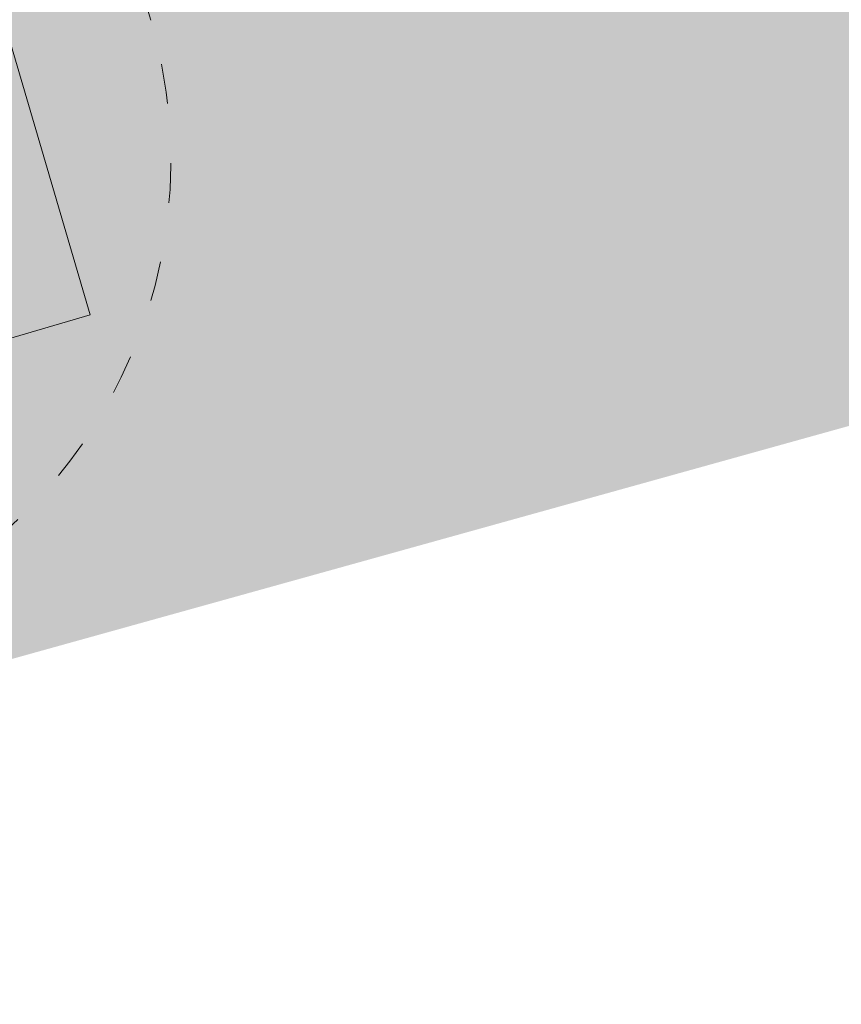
# Model space of a CAD drawing. Header units: inches. Extents: x -433 to 341, y -109 to 237.
# Tile 252 of 256: x -12.21 to -9.74, y 26.48 to 29.45. Entities that reach past the tile are written whole.
import ezdxf

# ---------------------------------------------------------------- set-up
doc = ezdxf.new("R2010")
doc.units = ezdxf.units.IN
doc.header["$MEASUREMENT"] = 0
doc.linetypes.add('ACAD_ISO03W100', pattern=[30, 12, -18])
for name, color, linetype, lineweight in [('1_mata', 7, 'Continuous', 5), ('1_naw mat', 251, 'Continuous', 9), ('1_poly easy', 84, 'Continuous', 5), ('1_projektowane', 7, 'Continuous', 5), ('1_trawa', 82, 'Continuous', 5), ('strefa', 7, 'ACAD_ISO03W100', 5)]:
    doc.layers.add(name, color=color, linetype=linetype, lineweight=lineweight)
picture_1 = doc.add_image_def('image1.jpg', size_in_pixel=(9921, 7015))

# ---------------------------------------------------------------- blocks, each defined once
blk = doc.blocks.new('ddddd')
at = {"layer": 'strefa', "color": 0, "ltscale": 0.01}
blk.add_lwpolyline([(73.1068, -8.7449, 0.255121), (74.3683, -9.4334), (75.2138, -9.4334, 0.414214), (76.7138, -7.9334), (76.7138, -7.0834, 0.414214), (75.2138, -5.5834), (74.3683, -5.5834, 0.255121), (73.1068, -6.2719), (71.0138, -6.2719, 0.414214), (70.0138, -7.2719), (70.0138, -7.7449, 0.414214), (71.0138, -8.7449)], format="xyb", close=True, dxfattribs=at)

msp = doc.modelspace()

# ---------------------------------------------------------------- hatches: boundary and pattern name
at = {"layer": '1_poly easy'}
h = msp.add_hatch(dxfattribs=at)
h.set_pattern_fill('HEX', color=256, angle=-122.0496)
h.paths.add_polyline_path([(-11.998, 28.5609), (-14.8763, 27.7154), (-16.5674, 33.4722), (-13.689, 34.3177)])
h.paths.add_polyline_path([(-14.0334, 42.1401), (-11.0876, 41.5722), (-12.034, 36.6626), (-14.9798, 37.2304)])
h.paths.add_polyline_path([(-29.0873, 19.0716), (-26.0917, 18.9088), (-26.4988, 11.4198), (-29.4944, 11.5827)])
h.paths.add_polyline_path([(-32.4008, 19.3045), (-32.5636, 16.3089), (-34.5607, 16.4175), (-34.6421, 14.9197), (-38.6362, 15.1368), (-38.3919, 19.6302)])
at = {"layer": '1_trawa'}
h = msp.add_hatch(dxfattribs=at)
h.set_pattern_fill('GRASS', color=256, scale=0.5)
h.paths.add_polyline_path([(-17.6358, 46.0021), (-19.6193, 34.3585), (-19.5606, 34.3585), (-19.9064, 32.7514), (-16.1696, 32.1178), (-16.5674, 33.4722), (-13.689, 34.3177), (-13.5069, 36.9465), (-14.9798, 37.2304), (-14.0334, 42.1401), (-11.0876, 41.5722), (-12.034, 36.6626), (-13.5069, 36.9465), (-13.689, 34.3177), (-13.6157, 34.0681), (-13.172, 32.5577), (-10.9198, 33.1037), (-7.7465, 33.2189), (-7.9544, 34.7997), (-6.4609, 34.9223), (-4.6634, 43.6288), (-12.4655, 45.1889)])
h.paths.add_polyline_path([(-19.9064, 32.7514), (-20.7685, 28.2246), (-14.0472, 27.0189), (-7.5288, 28.8347), (-7.3746, 28.8692), (-7.5144, 30.1563), (-7.687, 33.2267), (-10.9198, 33.1037), (-13.172, 32.5577), (-11.998, 28.5609), (-14.8763, 27.7154), (-16.1696, 32.1178)])
h.paths.add_polyline_path([(-7.9067, 12.4075), (-6.8863, 20.6073), (-19.7709, 21.5558), (-19.6396, 24.1561), (-26.3777, 24.533), (-26.6902, 18.9399), (-26.1417, 18.9093), (-26.0918, 18.9066), (-26.1731, 17.411), (-20.683, 17.0688), (-20.4224, 19.5543), (-14.2477, 19.2738), (-14.619, 13.3328)])
h.paths.add_polyline_path([(-26.5965, 20.6175), (-39.1407, 21.1882), (-39.6217, 12.2972), (-29.4944, 11.5827), (-29.0351, 19.1059), (-32.4008, 19.3045), (-32.5636, 16.3089), (-34.5607, 16.4175), (-34.6421, 14.9197), (-38.6362, 15.1368), (-38.2516, 19.6496), (-26.6876, 18.9412)])

# ---------------------------------------------------------------- linework, layer by layer
at = {"layer": '1_naw mat'}
msp.add_lwpolyline([(-11.998, 28.5609), (-13.4372, 28.1382), (-13.719, 29.0976), (-12.2798, 29.5204)], close=True, dxfattribs=at)

# ---------------------------------------------------------------- block references
at = {"layer": '1_projektowane', "rotation": 286.370296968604}
msp.add_blockref('ddddd', (-27.6572, 103.1866), dxfattribs=at)

# ---------------------------------------------------------------- pictures from other files: only their frames are drawn
at = {"layer": '1_mata'}
image = msp.add_image(picture_1, insert=(46.7118, -108.6544), size_in_units=(210.5211, 148.8565), rotation=90, dxfattribs=dict(at, fade=30))
image.dxf.flags = 7

doc.saveas('drawing.dxf')
